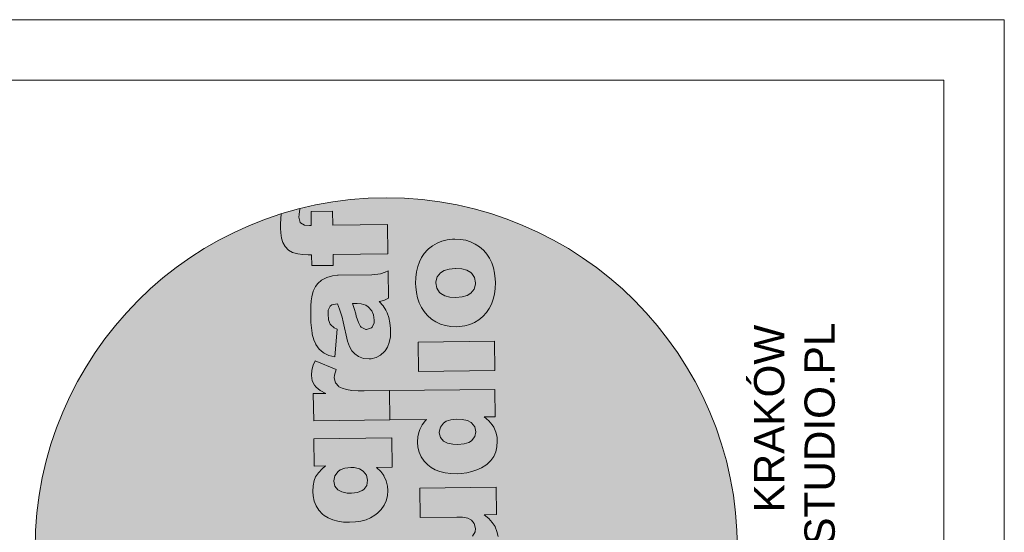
# Model space of a CAD drawing. Header units: millimetres. Extents: x -115268 to 140687, y -37779 to 24471.
# Tile 142 of 256: x 60217 to 60705, y -7037 to -6782. Entities that reach past the tile are written whole.
import ezdxf

# ---------------------------------------------------------------- set-up
doc = ezdxf.new("R2010")
doc.units = ezdxf.units.MM
doc.layers.get('0').update_dxf_attribs({"lineweight": 9})
doc.layers.add('A_CIENKA', color=7, linetype='Continuous', lineweight=9)
doc.styles.add('Arial', font='arial.ttf')

# ---------------------------------------------------------------- blocks, each defined once
blk = doc.blocks.new('METRYKA11')
at = {"true_color": 0x000000}
h = blk.add_hatch(color=18, dxfattribs=at)
h.dxf.hatch_style = 1
h.paths.add_polyline_path([(7511428.56, 5508702.86, 1), (7511776.45, 5508702.86, 1)])
at = {"true_color": 0xffffff}
h = blk.add_hatch(color=7, dxfattribs=at)
h.dxf.hatch_style = 1
h.paths.add_polyline_path([(7511581.88, 5508579.4), (7511581.49, 5508579.4), (7511578.94, 5508579.05), (7511576.25, 5508578.25), (7511576.14, 5508578.21), (7511573.63, 5508576.92), (7511571.76, 5508575.28), (7511570.62, 5508573.72), (7511569.49, 5508571.36), (7511568.79, 5508568.65), (7511568.5, 5508566.69), (7511568.32, 5508564.19), (7511568.21, 5508561.35), (7511568.22, 5508558.2), (7511568.28, 5508555.88), (7511568.52, 5508553.19), (7511568.9, 5508550.67), (7511568.98, 5508550.18), (7511569.72, 5508547.38), (7511570.69, 5508545.22), (7511570.83, 5508544.94), (7511572.47, 5508542.68), (7511574.32, 5508541.02), (7511574.95, 5508540.61), (7511577.24, 5508539.58), (7511580.09, 5508538.81), (7511581.36, 5508552.68), (7511579.81, 5508553.32), (7511577.92, 5508554.95), (7511577.1, 5508557.18), (7511576.78, 5508560.19), (7511576.9, 5508561.98), (7511577.82, 5508564.06), (7511578.73, 5508564.71), (7511581.55, 5508565.23), (7511582.54, 5508562.58), (7511583.31, 5508560.13), (7511583.31, 5508560.1), (7511583.75, 5508558.53), (7511584.27, 5508556.25), (7511584.97, 5508553.28), (7511585.75, 5508549.57), (7511586.49, 5508546.64), (7511587.5, 5508543.98), (7511588.65, 5508541.86), (7511590, 5508540.3), (7511591.94, 5508538.99), (7511594.34, 5508538.14), (7511597.11, 5508537.86), (7511598.09, 5508537.94), (7511600.58, 5508538.5), (7511602.81, 5508539.68), (7511604.78, 5508541.5), (7511605.02, 5508541.78), (7511606.26, 5508543.72), (7511607.15, 5508546.05), (7511607.67, 5508548.72), (7511607.81, 5508551.77), (7511607.76, 5508553), (7511607.48, 5508555.76), (7511606.93, 5508558.35), (7511606.13, 5508560.69), (7511605.48, 5508561.95), (7511604.05, 5508564.14), (7511602.13, 5508566.29), (7511604.51, 5508566.81), (7511606.74, 5508567.92), (7511606.57, 5508581.49), (7511605.04, 5508580.77), (7511602.74, 5508580.01), (7511601.51, 5508579.78), (7511598.57, 5508579.6)])
h.paths.add_polyline_path([(7511593.2, 5508565.23), (7511595.52, 5508564.56), (7511596.73, 5508563.73), (7511598.47, 5508561.62), (7511599.3, 5508559.73), (7511599.68, 5508557.11), (7511599.59, 5508555.84), (7511598.64, 5508553.62), (7511598.26, 5508553.23), (7511595.88, 5508552.36), (7511595.46, 5508552.39), (7511593.17, 5508553.56), (7511592.88, 5508553.9), (7511591.84, 5508555.89), (7511590.79, 5508559.1), (7511590.49, 5508560.22), (7511589.69, 5508562.81), (7511588.85, 5508565.32), (7511591.17, 5508565.35)], flags=16)
h.paths.add_polyline_path([(7511594.33, 5508603.93), (7511592.32, 5508602.95), (7511589.31, 5508602.56), (7511568.52, 5508602.31), (7511568.7, 5508587.76), (7511592.75, 5508588.05), (7511594.36, 5508588.11), (7511597.27, 5508588.49), (7511599.82, 5508589.19), (7511601.98, 5508590.24), (7511603.72, 5508591.62), (7511605.24, 5508593.4), (7511606.33, 5508595.62), (7511607, 5508598.15), (7511607.21, 5508601.03), (7511607, 5508603.73), (7511606.45, 5508606.31), (7511605.51, 5508608.57), (7511604.11, 5508610.67), (7511602.3, 5508612.65), (7511600.07, 5508614.58), (7511606.17, 5508614.66), (7511606.01, 5508628.19), (7511568.21, 5508627.73), (7511568.39, 5508613.25), (7511586.58, 5508613.47), (7511589.32, 5508613.36), (7511591.92, 5508612.83), (7511593.76, 5508611.91), (7511595.21, 5508610.17), (7511595.81, 5508607.66), (7511595.62, 5508606.08)])
h.paths.add_polyline_path([(7511567.8, 5508661.95), (7511567.89, 5508653.99), (7511553.52, 5508653.81), (7511561.13, 5508639.39), (7511568.07, 5508639.47), (7511568.13, 5508634.14), (7511578.76, 5508634.27), (7511578.69, 5508639.6), (7511591.98, 5508639.76), (7511593.66, 5508639.79), (7511596.71, 5508640.03), (7511599.19, 5508640.48), (7511601.11, 5508641.1), (7511601.57, 5508641.32), (7511603.72, 5508642.85), (7511605.28, 5508644.94), (7511605.34, 5508645.05), (7511606.06, 5508647.09), (7511606.48, 5508649.69), (7511606.58, 5508652.92), (7511606.49, 5508654.84), (7511606.24, 5508657.47), (7511605.86, 5508660.17), (7511605.27, 5508662.93), (7511595.29, 5508661.76), (7511595.91, 5508659.59), (7511596.3, 5508656.97), (7511595.09, 5508654.77), (7511594.74, 5508654.63), (7511591.87, 5508654.28), (7511578.51, 5508654.12), (7511578.42, 5508662.08)])
h.paths.add_polyline_path([(7511572.98, 5508705.87), (7511572.52, 5508705.45), (7511570.93, 5508703.68), (7511569.56, 5508701.7), (7511568.46, 5508699.51), (7511567.65, 5508697.08), (7511567.05, 5508694.48), (7511566.7, 5508691.67), (7511566.63, 5508688.65), (7511566.68, 5508687.04), (7511566.96, 5508684.2), (7511567.56, 5508681.58), (7511568.36, 5508679.13), (7511569.44, 5508676.87), (7511570.79, 5508674.82), (7511572.56, 5508672.79), (7511574.49, 5508671.11), (7511576.61, 5508669.73), (7511578.9, 5508668.64), (7511581.36, 5508667.86), (7511583.96, 5508667.44), (7511586.73, 5508667.3), (7511588.35, 5508667.39), (7511590.97, 5508667.77), (7511593.45, 5508668.43), (7511595.76, 5508669.44), (7511597.91, 5508670.8), (7511599.89, 5508672.44), (7511601.69, 5508674.39), (7511603.03, 5508676.33), (7511604.2, 5508678.52), (7511605.05, 5508680.91), (7511605.68, 5508683.48), (7511606.04, 5508686.22), (7511606.14, 5508689.17), (7511606.05, 5508691.09), (7511605.73, 5508693.93), (7511605.17, 5508696.59), (7511604.34, 5508699.03), (7511603.26, 5508701.26), (7511601.94, 5508703.28), (7511600.33, 5508705.12), (7511600.23, 5508705.22), (7511598.28, 5508706.92), (7511596.16, 5508708.33), (7511593.87, 5508709.39), (7511591.44, 5508710.13), (7511588.8, 5508710.59), (7511586, 5508710.7), (7511584.87, 5508710.68), (7511582.14, 5508710.33), (7511579.59, 5508709.71), (7511577.22, 5508708.77), (7511575.02, 5508707.48)])
h.paths.add_polyline_path([(7511577.07, 5508686.43), (7511576.58, 5508688.98), (7511576.58, 5508689.54), (7511577.25, 5508691.97), (7511578.91, 5508694.03), (7511580.71, 5508695.17), (7511583.16, 5508695.9), (7511586.32, 5508696.16), (7511589.51, 5508695.94), (7511592, 5508695.31), (7511593.88, 5508694.24), (7511594.41, 5508693.79), (7511595.84, 5508691.67), (7511596.32, 5508689.12), (7511596.33, 5508688.45), (7511595.62, 5508685.99), (7511593.97, 5508683.97), (7511592.09, 5508682.79), (7511589.61, 5508682.09), (7511586.52, 5508681.81), (7511583.5, 5508682.02), (7511581.01, 5508682.65), (7511579.07, 5508683.79), (7511578.5, 5508684.31)], flags=16)
h.paths.add_polyline_path([(7511566.63, 5508757.31), (7511566.8, 5508743.74), (7511572.37, 5508743.81), (7511570.67, 5508742.38), (7511568.84, 5508740.43), (7511567.49, 5508738.42), (7511566.78, 5508736.59), (7511566.25, 5508734.05), (7511566.11, 5508731.11), (7511566.24, 5508728.94), (7511566.8, 5508726.35), (7511567.74, 5508723.97), (7511569.1, 5508721.89), (7511570.88, 5508719.98), (7511571.76, 5508719.25), (7511573.7, 5508718.02), (7511575.96, 5508717.06), (7511578.49, 5508716.39), (7511581.3, 5508715.97), (7511584.35, 5508715.87), (7511587.19, 5508716.04), (7511589.96, 5508716.46), (7511592.47, 5508717.16), (7511594.74, 5508718.1), (7511596.76, 5508719.35), (7511598.11, 5508720.42), (7511599.99, 5508722.3), (7511601.43, 5508724.38), (7511602.46, 5508726.61), (7511603.06, 5508729.07), (7511603.24, 5508731.66), (7511603.04, 5508733.87), (7511602.41, 5508736.42), (7511601.36, 5508738.87), (7511601.22, 5508739.11), (7511599.76, 5508741.09), (7511597.63, 5508743.1), (7511605.48, 5508743.19), (7511605.3, 5508757.78)])
h.paths.add_polyline_path([(7511577.09, 5508733.77), (7511576.52, 5508736.39), (7511577.06, 5508738.96), (7511578.65, 5508741.04), (7511579.73, 5508741.83), (7511582.03, 5508742.7), (7511584.97, 5508743.05), (7511586.51, 5508743), (7511589.15, 5508742.43), (7511591.13, 5508741.3), (7511592.7, 5508739.29), (7511593.25, 5508736.77), (7511592.79, 5508734.2), (7511591.34, 5508732.15), (7511590.55, 5508731.58), (7511588.28, 5508730.68), (7511585.3, 5508730.32), (7511583.13, 5508730.4), (7511580.49, 5508730.93), (7511578.58, 5508731.93)], flags=16)
h.paths.add_polyline_path([(7511591.49, 5508781.03), (7511588.61, 5508781.07), (7511585.49, 5508781.28), (7511582.85, 5508781.7), (7511580.71, 5508782.34), (7511579.05, 5508783.13), (7511579.01, 5508783.19), (7511577.27, 5508785.03), (7511576.64, 5508787.51), (7511576.8, 5508788.78), (7511577.68, 5508791.59), (7511567.29, 5508795.96), (7511566.36, 5508793.88), (7511565.62, 5508791.31), (7511565.41, 5508788.92), (7511565.41, 5508788.74), (7511565.83, 5508786.05), (7511566.94, 5508783.82), (7511567.8, 5508782.85), (7511569.81, 5508781.29), (7511572.57, 5508779.82), (7511566.36, 5508779.74), (7511566.53, 5508766.18), (7511604.32, 5508766.64), (7511604.14, 5508781.19)])
h.paths.add_polyline_path([(7511578.72, 5508838.45), (7511578.34, 5508838.45), (7511575.78, 5508838.14), (7511573.09, 5508837.33), (7511572.99, 5508837.3), (7511570.48, 5508836), (7511568.61, 5508834.37), (7511567.47, 5508832.78), (7511566.34, 5508830.45), (7511565.64, 5508827.74), (7511565.34, 5508825.77), (7511565.16, 5508823.25), (7511565.06, 5508820.44), (7511565.06, 5508817.28), (7511565.12, 5508814.97), (7511565.37, 5508812.27), (7511565.75, 5508809.75), (7511565.83, 5508809.23), (7511566.56, 5508806.43), (7511567.53, 5508804.27), (7511567.68, 5508804.03), (7511569.32, 5508801.77), (7511571.16, 5508800.07), (7511571.8, 5508799.69), (7511574.09, 5508798.63), (7511576.94, 5508797.9), (7511578.21, 5508811.73), (7511576.66, 5508812.41), (7511574.77, 5508814), (7511573.95, 5508816.27), (7511573.63, 5508819.25), (7511573.75, 5508821.07), (7511574.67, 5508823.15), (7511575.57, 5508823.79), (7511578.4, 5508824.29), (7511579.38, 5508821.66), (7511580.15, 5508819.18), (7511580.15, 5508819.15), (7511580.59, 5508817.61), (7511581.11, 5508815.34), (7511581.81, 5508812.33), (7511582.59, 5508808.66), (7511583.33, 5508805.72), (7511584.34, 5508803.07), (7511585.49, 5508800.95), (7511586.84, 5508799.38), (7511588.79, 5508798.08), (7511591.18, 5508797.19), (7511593.96, 5508796.95), (7511594.94, 5508796.99), (7511597.42, 5508797.59), (7511599.65, 5508798.77), (7511601.63, 5508800.58), (7511601.87, 5508800.87), (7511603.11, 5508802.81), (7511603.99, 5508805.1), (7511604.52, 5508807.81), (7511604.66, 5508810.86), (7511604.61, 5508812.08), (7511604.33, 5508814.85), (7511603.77, 5508817.4), (7511602.97, 5508819.74), (7511602.32, 5508821.03), (7511600.9, 5508823.19), (7511598.98, 5508825.37), (7511601.35, 5508825.89), (7511603.58, 5508826.97), (7511603.42, 5508840.58), (7511601.88, 5508839.86), (7511599.58, 5508839.09), (7511598.36, 5508838.87), (7511595.41, 5508838.66)])
h.paths.add_polyline_path([(7511585.7, 5508824.37), (7511588.01, 5508824.4), (7511590.05, 5508824.28), (7511592.37, 5508823.61), (7511593.57, 5508822.82), (7511595.32, 5508820.7), (7511596.15, 5508818.82), (7511596.53, 5508816.19), (7511596.44, 5508814.89), (7511595.48, 5508812.71), (7511595.1, 5508812.32), (7511592.73, 5508811.45), (7511592.31, 5508811.48), (7511590.01, 5508812.64), (7511589.73, 5508812.95), (7511588.69, 5508814.98), (7511587.63, 5508818.19), (7511587.34, 5508819.31), (7511586.54, 5508821.89)], flags=16)
h.paths.add_polyline_path([(7511565.26, 5508870.02), (7511565.35, 5508863.12), (7511564.43, 5508863.1), (7511562.01, 5508863.25), (7511559.81, 5508864.48), (7511559.23, 5508867.21), (7511559.28, 5508868.51), (7511559.6, 5508871.43, 0.013685), (7511550.44, 5508868.83), (7511550.23, 5508866.33), (7511550.12, 5508863.91), (7511550.07, 5508861.84), (7511550.21, 5508859.42), (7511550.59, 5508856.73), (7511551.25, 5508854.63), (7511552.39, 5508852.65), (7511554.13, 5508850.85), (7511556.01, 5508849.75), (7511558.71, 5508849.01), (7511561.24, 5508848.69), (7511563.8, 5508848.58), (7511565.52, 5508848.6), (7511565.59, 5508843.17), (7511576.21, 5508843.3), (7511576.14, 5508848.73), (7511603.32, 5508849.06), (7511603.14, 5508863.58), (7511575.97, 5508863.24), (7511575.88, 5508870.15)])
h.paths.add_polyline_path([(7511621.34, 5508849.25), (7511619.99, 5508847.27), (7511618.9, 5508845.08), (7511618.05, 5508842.68), (7511617.45, 5508840.08), (7511617.13, 5508837.27), (7511617.03, 5508834.26), (7511617.09, 5508832.64), (7511617.4, 5508829.81), (7511617.96, 5508827.15), (7511618.8, 5508824.7), (7511619.87, 5508822.47), (7511621.23, 5508820.42), (7511622.98, 5508818.37), (7511624.92, 5508816.71), (7511627.04, 5508815.3), (7511629.34, 5508814.21), (7511631.77, 5508813.47), (7511634.4, 5508813.01), (7511637.17, 5508812.9), (7511638.78, 5508812.96), (7511641.41, 5508813.34), (7511643.89, 5508814.04), (7511646.19, 5508815.04), (7511648.35, 5508816.37), (7511650.29, 5508818.01), (7511652.09, 5508819.99), (7511653.47, 5508821.94), (7511654.6, 5508824.12), (7511655.49, 5508826.48), (7511656.12, 5508829.05), (7511656.47, 5508831.83), (7511656.54, 5508834.77), (7511656.48, 5508836.66), (7511656.17, 5508839.5), (7511655.58, 5508842.16), (7511654.74, 5508844.6), (7511653.69, 5508846.83), (7511652.34, 5508848.89), (7511650.77, 5508850.69), (7511650.67, 5508850.79), (7511648.72, 5508852.52), (7511646.6, 5508853.9), (7511644.3, 5508854.96), (7511641.84, 5508855.74), (7511639.21, 5508856.16), (7511636.43, 5508856.3), (7511635.31, 5508856.25), (7511632.58, 5508855.94), (7511630.03, 5508855.31), (7511627.66, 5508854.34), (7511625.46, 5508853.05), (7511623.41, 5508851.48), (7511622.93, 5508851.02)])
h.paths.add_polyline_path([(7511626.98, 5508834.59), (7511627.01, 5508835.11), (7511627.68, 5508837.58), (7511629.34, 5508839.63), (7511631.12, 5508840.74), (7511633.6, 5508841.47), (7511636.73, 5508841.76), (7511639.94, 5508841.55), (7511642.44, 5508840.91), (7511644.31, 5508839.85), (7511644.84, 5508839.36), (7511646.27, 5508837.28), (7511646.76, 5508834.72), (7511646.73, 5508834.02), (7511646.06, 5508831.59), (7511644.4, 5508829.57), (7511644.4, 5508829.54), (7511642.49, 5508828.39), (7511640.01, 5508827.66), (7511636.96, 5508827.42), (7511633.94, 5508827.59), (7511631.44, 5508828.26), (7511629.5, 5508829.39), (7511628.9, 5508829.91), (7511627.51, 5508832.03)], flags=16)
h.paths.add_polyline_path([(7511618.26, 5508805.2), (7511618.44, 5508790.72), (7511656.23, 5508791.18), (7511656.05, 5508805.66)])
h.paths.add_polyline_path([(7511604.14, 5508781.19), (7511604.32, 5508766.64), (7511622.48, 5508766.86), (7511621.93, 5508766.29), (7511620.27, 5508764.2), (7511619.07, 5508761.87), (7511618.76, 5508760.99), (7511618.16, 5508758.46), (7511617.99, 5508755.69), (7511618.19, 5508753.17), (7511618.82, 5508750.65), (7511619.83, 5508748.35), (7511621.26, 5508746.23), (7511623.11, 5508744.32), (7511624.7, 5508743.11), (7511626.78, 5508741.94), (7511629.07, 5508741.06), (7511631.64, 5508740.43), (7511634.48, 5508740.08), (7511637.57, 5508739.97), (7511639.57, 5508740.07), (7511642.33, 5508740.42), (7511644.92, 5508741.01), (7511647.36, 5508741.85), (7511649.67, 5508742.92), (7511651.79, 5508744.25), (7511652.45, 5508744.75), (7511654.29, 5508746.52), (7511655.73, 5508748.54), (7511656.76, 5508750.8), (7511657.32, 5508753.33), (7511657.5, 5508756.1), (7511657.37, 5508758.06), (7511656.81, 5508760.65), (7511655.8, 5508763.06), (7511655.02, 5508764.24), (7511653.28, 5508766.15), (7511650.94, 5508768.19), (7511656.51, 5508768.25), (7511656.35, 5508781.82)])
h.paths.add_polyline_path([(7511634.51, 5508766.76), (7511637.52, 5508767.08), (7511640.15, 5508766.93), (7511642.72, 5508766.37), (7511644.65, 5508765.29), (7511646.3, 5508763.22), (7511646.85, 5508760.7), (7511646.36, 5508758.38), (7511644.73, 5508756.33), (7511643.45, 5508755.51), (7511641.07, 5508754.74), (7511637.99, 5508754.46), (7511635.39, 5508754.57), (7511632.79, 5508755.13), (7511630.92, 5508756.09), (7511629.39, 5508757.86), (7511628.74, 5508760.41), (7511629.33, 5508763.01), (7511630.88, 5508765.1), (7511632.13, 5508765.96)], flags=16)
h.paths.add_polyline_path([(7511619.14, 5508732.77), (7511619.32, 5508718.29), (7511637.48, 5508718.51), (7511640.25, 5508718.41), (7511642.85, 5508717.91), (7511644.69, 5508716.99), (7511646.11, 5508715.25), (7511646.7, 5508712.73), (7511646.55, 5508711.12), (7511645.28, 5508709), (7511645.24, 5508709), (7511643.25, 5508707.99), (7511640.24, 5508707.64), (7511619.45, 5508707.39), (7511619.63, 5508692.84), (7511643.68, 5508693.13), (7511645.26, 5508693.19), (7511648.2, 5508693.57), (7511650.71, 5508694.27), (7511652.88, 5508695.31), (7511654.65, 5508696.67), (7511656.13, 5508698.47), (7511657.26, 5508700.69), (7511657.93, 5508703.23), (7511658.11, 5508706.07), (7511657.94, 5508708.8), (7511657.34, 5508711.39), (7511656.44, 5508713.62), (7511656.37, 5508713.76), (7511655.01, 5508715.75), (7511653.23, 5508717.69), (7511650.97, 5508719.66), (7511657.1, 5508719.73), (7511656.94, 5508733.23)])
h.paths.add_polyline_path([(7511630.4, 5508678.24), (7511630.3, 5508686.2), (7511619.71, 5508686.07), (7511619.81, 5508678.11), (7511605.4, 5508677.94), (7511613.04, 5508663.51), (7511619.99, 5508663.6), (7511620.05, 5508658.27), (7511630.64, 5508658.4), (7511630.57, 5508663.73), (7511643.9, 5508663.89), (7511645.54, 5508663.91), (7511648.63, 5508664.16), (7511651.11, 5508664.61), (7511653.03, 5508665.23), (7511653.48, 5508665.44), (7511655.64, 5508666.98), (7511657.19, 5508669.06), (7511657.94, 5508671.18), (7511658.36, 5508673.81), (7511658.46, 5508677.04), (7511658.4, 5508678.97), (7511658.16, 5508681.6), (7511657.74, 5508684.26), (7511657.18, 5508687.05), (7511647.17, 5508685.88), (7511647.83, 5508683.71), (7511648.21, 5508681.14), (7511646.97, 5508678.9), (7511646.63, 5508678.76), (7511643.79, 5508678.41)])
h.paths.add_polyline_path([(7511639.73, 5508652.13), (7511638.55, 5508651.13), (7511636.89, 5508649.15), (7511635.62, 5508646.68), (7511635.55, 5508646.47), (7511634.91, 5508644.5), (7511634.34, 5508642.07), (7511633.89, 5508639.19), (7511633.47, 5508635.89), (7511633.31, 5508634.48), (7511632.82, 5508631.5), (7511632.25, 5508629.58), (7511630.2, 5508628.24), (7511628.05, 5508629.33), (7511627.62, 5508630.1), (7511627.13, 5508632.9), (7511627.28, 5508634.69), (7511628.23, 5508637.05), (7511628.58, 5508637.51), (7511630.88, 5508638.84), (7511629.38, 5508652.56), (7511627.77, 5508651.88), (7511625.4, 5508650.52), (7511623.53, 5508648.95), (7511622.87, 5508648.24), (7511621.43, 5508646.05), (7511620.41, 5508643.51), (7511620.04, 5508642.07), (7511619.68, 5508639.72), (7511619.5, 5508636.87), (7511619.48, 5508633.51), (7511619.58, 5508630.77), (7511619.86, 5508627.94), (7511620.31, 5508625.45), (7511620.93, 5508623.32), (7511621.8, 5508621.37), (7511623.26, 5508619.18), (7511625.04, 5508617.41), (7511626.42, 5508616.48), (7511628.81, 5508615.6), (7511631.51, 5508615.32), (7511632.77, 5508615.4), (7511635.29, 5508616.06), (7511637.55, 5508617.39), (7511638.35, 5508618.1), (7511640.12, 5508620.08), (7511641.32, 5508622.41), (7511641.85, 5508624.17), (7511642.42, 5508626.49), (7511642.98, 5508629.41), (7511643.61, 5508632.89), (7511643.87, 5508634.44), (7511644.46, 5508637.46), (7511645, 5508639.11), (7511645.31, 5508639.64), (7511647.47, 5508640.83), (7511649.73, 5508639.59), (7511650.63, 5508637.88), (7511651.05, 5508635.08), (7511650.9, 5508633.08), (7511649.98, 5508630.79), (7511648.84, 5508629.59), (7511646.36, 5508628.26), (7511647.87, 5508613.9), (7511650.35, 5508614.7), (7511652.65, 5508615.96), (7511654.59, 5508617.6), (7511656.22, 5508619.65), (7511656.9, 5508620.88), (7511657.68, 5508622.89), (7511658.29, 5508625.21), (7511658.71, 5508627.92), (7511658.95, 5508631.01), (7511658.98, 5508634.41), (7511658.96, 5508635.81), (7511658.75, 5508638.82), (7511658.37, 5508641.52), (7511657.78, 5508643.93), (7511657.05, 5508645.99), (7511656.98, 5508646.13), (7511655.58, 5508648.64), (7511653.95, 5508650.65), (7511652, 5508652.17), (7511650.66, 5508652.89), (7511648.16, 5508653.77), (7511645.63, 5508654.06), (7511644.61, 5508653.98), (7511642.06, 5508653.38)])
blk.add_line((7511878.67, 5508935.17), (7511878.67, 5506025.17))
at = {"color": 7, "lineweight": 0}
for p, q in [((7511559.28, 5508868.51), (7511559.6, 5508871.43)), ((7511550.23, 5508866.33), (7511550.12, 5508863.91)), ((7511550.44, 5508868.83), (7511550.23, 5508866.33)), ((7511559.23, 5508867.21), (7511559.28, 5508868.51)), ((7511559.79, 5508864.59), (7511559.23, 5508867.21)), ((7511575.88, 5508870.15), (7511565.26, 5508870.02)), ((7511565.26, 5508870.02), (7511565.35, 5508863.12)), ((7511575.97, 5508863.24), (7511575.88, 5508870.15)), ((7511550.12, 5508863.91), (7511550.07, 5508861.84)), ((7511550.07, 5508861.84), (7511550.21, 5508859.42)), ((7511559.93, 5508864.42), (7511559.79, 5508864.59)), ((7511562.01, 5508863.25), (7511559.93, 5508864.42)), ((7511564.43, 5508863.1), (7511562.01, 5508863.25)), ((7511565.35, 5508863.12), (7511564.43, 5508863.1)), ((7511603.14, 5508863.58), (7511575.97, 5508863.24)), ((7511603.32, 5508849.06), (7511603.14, 5508863.58)), ((7511550.21, 5508859.42), (7511550.59, 5508856.73)), ((7511550.59, 5508856.73), (7511551.25, 5508854.63)), ((7511632.58, 5508855.94), (7511630.03, 5508855.31)), ((7511635.31, 5508856.25), (7511632.58, 5508855.94)), ((7511636.43, 5508856.3), (7511635.31, 5508856.25)), ((7511639.21, 5508856.16), (7511636.43, 5508856.3)), ((7511641.84, 5508855.74), (7511639.21, 5508856.16)), ((7511551.25, 5508854.63), (7511552.39, 5508852.65)), ((7511552.39, 5508852.65), (7511554.13, 5508850.85)), ((7511622.93, 5508851.02), (7511621.34, 5508849.25)), ((7511623.41, 5508851.48), (7511622.93, 5508851.02)), ((7511625.46, 5508853.05), (7511623.41, 5508851.48)), ((7511627.66, 5508854.34), (7511625.46, 5508853.05)), ((7511630.03, 5508855.31), (7511627.66, 5508854.34)), ((7511644.3, 5508854.96), (7511641.84, 5508855.74)), ((7511646.6, 5508853.9), (7511644.3, 5508854.96)), ((7511648.72, 5508852.52), (7511646.6, 5508853.9)), ((7511650.67, 5508850.79), (7511648.72, 5508852.52)), ((7511554.13, 5508850.85), (7511556.01, 5508849.75)), ((7511556.01, 5508849.75), (7511558.71, 5508849.01)), ((7511558.71, 5508849.01), (7511561.24, 5508848.69)), ((7511561.24, 5508848.69), (7511563.8, 5508848.58)), ((7511563.8, 5508848.58), (7511565.52, 5508848.6)), ((7511565.52, 5508848.6), (7511565.59, 5508843.17)), ((7511576.14, 5508848.73), (7511603.32, 5508849.06)), ((7511576.21, 5508843.3), (7511576.14, 5508848.73)), ((7511619.99, 5508847.27), (7511618.9, 5508845.08)), ((7511621.34, 5508849.25), (7511619.99, 5508847.27)), ((7511650.77, 5508850.69), (7511650.67, 5508850.79)), ((7511652.34, 5508848.89), (7511650.77, 5508850.69)), ((7511653.69, 5508846.83), (7511652.34, 5508848.89)), ((7511654.74, 5508844.6), (7511653.69, 5508846.83)), ((7511565.59, 5508843.17), (7511576.21, 5508843.3)), ((7511618.05, 5508842.68), (7511617.45, 5508840.08)), ((7511618.9, 5508845.08), (7511618.05, 5508842.68)), ((7511631.12, 5508840.74), (7511633.6, 5508841.47)), ((7511633.6, 5508841.47), (7511636.65, 5508841.75)), ((7511636.65, 5508841.75), (7511636.82, 5508841.76)), ((7511636.82, 5508841.76), (7511639.94, 5508841.55)), ((7511639.94, 5508841.55), (7511642.44, 5508840.91)), ((7511655.58, 5508842.16), (7511654.74, 5508844.6)), ((7511656.17, 5508839.5), (7511655.58, 5508842.16)), ((7511572.99, 5508837.3), (7511570.48, 5508836)), ((7511573.09, 5508837.33), (7511572.99, 5508837.3)), ((7511575.78, 5508838.14), (7511573.09, 5508837.33)), ((7511578.34, 5508838.45), (7511575.78, 5508838.14)), ((7511578.72, 5508838.45), (7511578.34, 5508838.45)), ((7511595.41, 5508838.66), (7511578.72, 5508838.45)), ((7511598.36, 5508838.87), (7511595.41, 5508838.66)), ((7511599.58, 5508839.09), (7511598.36, 5508838.87)), ((7511601.88, 5508839.86), (7511599.58, 5508839.09)), ((7511603.42, 5508840.58), (7511601.88, 5508839.86)), ((7511603.58, 5508826.97), (7511603.42, 5508840.58)), ((7511617.13, 5508837.27), (7511617.03, 5508834.26)), ((7511617.45, 5508840.08), (7511617.13, 5508837.27)), ((7511627.01, 5508835.11), (7511627.68, 5508837.58)), ((7511627.68, 5508837.58), (7511629.34, 5508839.63)), ((7511629.34, 5508839.63), (7511631.12, 5508840.74)), ((7511642.44, 5508840.91), (7511644.31, 5508839.85)), ((7511644.31, 5508839.85), (7511644.84, 5508839.36)), ((7511644.84, 5508839.36), (7511646.27, 5508837.28)), ((7511646.27, 5508837.28), (7511646.76, 5508834.72)), ((7511656.48, 5508836.66), (7511656.17, 5508839.5)), ((7511656.54, 5508834.77), (7511656.48, 5508836.66)), ((7511567.47, 5508832.78), (7511566.34, 5508830.45)), ((7511568.61, 5508834.37), (7511567.47, 5508832.78)), ((7511570.48, 5508836), (7511568.61, 5508834.37)), ((7511617.03, 5508834.26), (7511617.09, 5508832.64)), ((7511617.09, 5508832.64), (7511617.4, 5508829.81)), ((7511626.98, 5508834.59), (7511627.01, 5508835.11)), ((7511627.51, 5508832.03), (7511626.98, 5508834.59)), ((7511628.9, 5508829.91), (7511627.51, 5508832.03)), ((7511646.06, 5508831.59), (7511644.4, 5508829.57)), ((7511646.73, 5508834.02), (7511646.06, 5508831.59)), ((7511646.76, 5508834.72), (7511646.73, 5508834.02)), ((7511656.12, 5508829.05), (7511656.47, 5508831.83)), ((7511656.47, 5508831.83), (7511656.54, 5508834.77)), ((7511565.64, 5508827.74), (7511565.34, 5508825.77)), ((7511566.34, 5508830.45), (7511565.64, 5508827.74)), ((7511601.35, 5508825.89), (7511603.58, 5508826.97)), ((7511617.4, 5508829.81), (7511617.96, 5508827.15)), ((7511617.96, 5508827.15), (7511618.8, 5508824.7)), ((7511629.5, 5508829.39), (7511628.9, 5508829.91)), ((7511631.44, 5508828.26), (7511629.5, 5508829.39)), ((7511633.94, 5508827.59), (7511631.44, 5508828.26)), ((7511636.96, 5508827.42), (7511633.94, 5508827.59)), ((7511640.01, 5508827.66), (7511636.96, 5508827.42)), ((7511642.49, 5508828.39), (7511640.01, 5508827.66)), ((7511644.4, 5508829.54), (7511642.49, 5508828.39)), ((7511644.4, 5508829.57), (7511644.4, 5508829.54)), ((7511655.49, 5508826.48), (7511656.12, 5508829.05)), ((7511565.16, 5508823.25), (7511565.06, 5508820.44)), ((7511565.34, 5508825.77), (7511565.16, 5508823.25)), ((7511573.75, 5508821.07), (7511574.67, 5508823.15)), ((7511574.67, 5508823.15), (7511575.57, 5508823.79)), ((7511575.57, 5508823.79), (7511578.37, 5508824.28)), ((7511578.37, 5508824.28), (7511578.41, 5508824.28)), ((7511578.41, 5508824.28), (7511579.38, 5508821.66)), ((7511585.7, 5508824.37), (7511588.01, 5508824.4)), ((7511586.54, 5508821.89), (7511585.7, 5508824.37)), ((7511587.34, 5508819.31), (7511586.54, 5508821.89)), ((7511588.01, 5508824.4), (7511590.05, 5508824.28)), ((7511590.05, 5508824.28), (7511592.37, 5508823.61)), ((7511592.37, 5508823.61), (7511593.57, 5508822.82)), ((7511593.57, 5508822.82), (7511595.32, 5508820.7)), ((7511598.98, 5508825.37), (7511601.35, 5508825.89)), ((7511600.9, 5508823.19), (7511598.98, 5508825.37)), ((7511602.32, 5508821.03), (7511600.9, 5508823.19)), ((7511618.8, 5508824.7), (7511619.87, 5508822.47)), ((7511619.87, 5508822.47), (7511621.23, 5508820.42)), ((7511652.09, 5508819.99), (7511653.47, 5508821.94)), ((7511653.47, 5508821.94), (7511654.6, 5508824.12)), ((7511654.6, 5508824.12), (7511655.49, 5508826.48)), ((7511565.06, 5508820.44), (7511565.06, 5508817.28)), ((7511565.06, 5508817.28), (7511565.12, 5508814.97)), ((7511573.63, 5508819.25), (7511573.75, 5508821.07)), ((7511573.95, 5508816.27), (7511573.63, 5508819.25)), ((7511579.38, 5508821.66), (7511580.15, 5508819.18)), ((7511580.15, 5508819.18), (7511580.15, 5508819.15)), ((7511580.15, 5508819.15), (7511580.59, 5508817.61)), ((7511580.59, 5508817.61), (7511581.11, 5508815.34)), ((7511587.63, 5508818.19), (7511587.34, 5508819.31)), ((7511588.69, 5508814.98), (7511587.63, 5508818.19)), ((7511595.32, 5508820.7), (7511596.15, 5508818.82)), ((7511596.15, 5508818.82), (7511596.53, 5508816.19)), ((7511602.97, 5508819.74), (7511602.32, 5508821.03)), ((7511603.77, 5508817.4), (7511602.97, 5508819.74)), ((7511604.33, 5508814.85), (7511603.77, 5508817.4)), ((7511621.23, 5508820.42), (7511622.83, 5508818.55)), ((7511622.83, 5508818.55), (7511622.94, 5508818.41)), ((7511622.94, 5508818.41), (7511624.92, 5508816.71)), ((7511648.35, 5508816.37), (7511650.29, 5508818.01)), ((7511650.29, 5508818.01), (7511652.09, 5508819.99)), ((7511565.12, 5508814.97), (7511565.37, 5508812.27)), ((7511565.37, 5508812.27), (7511565.75, 5508809.75)), ((7511574.74, 5508814.07), (7511573.95, 5508816.27)), ((7511574.85, 5508813.93), (7511574.74, 5508814.07)), ((7511576.66, 5508812.41), (7511574.85, 5508813.93)), ((7511578.21, 5508811.73), (7511576.66, 5508812.41)), ((7511581.11, 5508815.34), (7511581.81, 5508812.33)), ((7511581.81, 5508812.33), (7511582.59, 5508808.66)), ((7511589.73, 5508812.95), (7511588.69, 5508814.98)), ((7511590.01, 5508812.64), (7511589.73, 5508812.95)), ((7511592.31, 5508811.48), (7511590.01, 5508812.64)), ((7511595.1, 5508812.32), (7511592.73, 5508811.45)), ((7511595.48, 5508812.71), (7511595.1, 5508812.32)), ((7511596.44, 5508814.89), (7511595.48, 5508812.71)), ((7511596.53, 5508816.19), (7511596.44, 5508814.89)), ((7511604.61, 5508812.08), (7511604.33, 5508814.85)), ((7511604.66, 5508810.86), (7511604.61, 5508812.08)), ((7511624.92, 5508816.71), (7511627.04, 5508815.3)), ((7511627.04, 5508815.3), (7511629.34, 5508814.21)), ((7511629.34, 5508814.21), (7511631.77, 5508813.47)), ((7511631.77, 5508813.47), (7511634.4, 5508813.01)), ((7511634.4, 5508813.01), (7511637.17, 5508812.9)), ((7511637.17, 5508812.9), (7511638.78, 5508812.96)), ((7511638.78, 5508812.96), (7511641.41, 5508813.34)), ((7511641.41, 5508813.34), (7511643.89, 5508814.04)), ((7511643.89, 5508814.04), (7511646.19, 5508815.04)), ((7511646.19, 5508815.04), (7511648.35, 5508816.37)), ((7511565.75, 5508809.75), (7511565.83, 5508809.23)), ((7511565.83, 5508809.23), (7511566.56, 5508806.43)), ((7511576.94, 5508797.9), (7511578.21, 5508811.73)), ((7511582.59, 5508808.66), (7511583.33, 5508805.72)), ((7511592.73, 5508811.45), (7511592.31, 5508811.48)), ((7511603.99, 5508805.1), (7511604.52, 5508807.81)), ((7511604.52, 5508807.81), (7511604.66, 5508810.86)), ((7511566.56, 5508806.43), (7511567.53, 5508804.27)), ((7511567.53, 5508804.27), (7511567.68, 5508804.03)), ((7511567.68, 5508804.03), (7511569.32, 5508801.77)), ((7511583.33, 5508805.72), (7511584.34, 5508803.07)), ((7511584.34, 5508803.07), (7511585.49, 5508800.95)), ((7511601.87, 5508800.87), (7511603.11, 5508802.81)), ((7511603.11, 5508802.81), (7511603.99, 5508805.1)), ((7511656.05, 5508805.66), (7511618.26, 5508805.2)), ((7511618.26, 5508805.2), (7511618.44, 5508790.72)), ((7511656.23, 5508791.18), (7511656.05, 5508805.66)), ((7511569.32, 5508801.77), (7511571.16, 5508800.07)), ((7511571.16, 5508800.07), (7511571.8, 5508799.69)), ((7511571.8, 5508799.69), (7511574.09, 5508798.63)), ((7511574.09, 5508798.63), (7511576.94, 5508797.9)), ((7511585.49, 5508800.95), (7511586.84, 5508799.38)), ((7511586.84, 5508799.38), (7511588.79, 5508798.08)), ((7511588.79, 5508798.08), (7511591.18, 5508797.19)), ((7511594.94, 5508796.99), (7511597.42, 5508797.59)), ((7511597.42, 5508797.59), (7511599.65, 5508798.77)), ((7511599.65, 5508798.77), (7511601.63, 5508800.58)), ((7511601.63, 5508800.58), (7511601.87, 5508800.87)), ((7511566.36, 5508793.88), (7511565.62, 5508791.31)), ((7511567.29, 5508795.96), (7511566.36, 5508793.88)), ((7511577.68, 5508791.59), (7511567.29, 5508795.96)), ((7511591.18, 5508797.19), (7511593.96, 5508796.95)), ((7511593.96, 5508796.95), (7511594.94, 5508796.99)), ((7511565.62, 5508791.31), (7511565.41, 5508788.92)), ((7511565.41, 5508788.92), (7511565.41, 5508788.74)), ((7511565.41, 5508788.74), (7511565.83, 5508786.05)), ((7511576.64, 5508787.51), (7511576.8, 5508788.78)), ((7511576.8, 5508788.78), (7511577.68, 5508791.59)), ((7511618.44, 5508790.72), (7511656.23, 5508791.18)), ((7511565.83, 5508786.05), (7511566.94, 5508783.82)), ((7511566.94, 5508783.82), (7511567.8, 5508782.85)), ((7511567.8, 5508782.85), (7511569.81, 5508781.29)), ((7511577.27, 5508785.03), (7511576.64, 5508787.51)), ((7511579.01, 5508783.19), (7511577.27, 5508785.03)), ((7511579.05, 5508783.13), (7511579.01, 5508783.19)), ((7511580.71, 5508782.34), (7511579.05, 5508783.13)), ((7511572.57, 5508779.82), (7511566.36, 5508779.74)), ((7511566.36, 5508779.74), (7511566.53, 5508766.18)), ((7511569.81, 5508781.29), (7511572.57, 5508779.82)), ((7511582.85, 5508781.7), (7511580.71, 5508782.34)), ((7511585.49, 5508781.28), (7511582.85, 5508781.7)), ((7511588.61, 5508781.07), (7511585.49, 5508781.28)), ((7511591.49, 5508781.03), (7511588.61, 5508781.07)), ((7511604.14, 5508781.19), (7511591.49, 5508781.03)), ((7511656.35, 5508781.82), (7511604.14, 5508781.19)), ((7511604.32, 5508766.64), (7511604.14, 5508781.19)), ((7511604.14, 5508781.19), (7511604.32, 5508766.64)), ((7511656.51, 5508768.25), (7511656.35, 5508781.82)), ((7511650.94, 5508768.19), (7511656.51, 5508768.25)), ((7511653.28, 5508766.15), (7511650.94, 5508768.19)), ((7511566.53, 5508766.18), (7511604.32, 5508766.64)), ((7511604.32, 5508766.64), (7511622.48, 5508766.86)), ((7511620.27, 5508764.2), (7511619.07, 5508761.87)), ((7511621.93, 5508766.29), (7511620.27, 5508764.2)), ((7511622.48, 5508766.86), (7511621.93, 5508766.29)), ((7511629.33, 5508763.01), (7511630.88, 5508765.1)), ((7511630.88, 5508765.1), (7511632.13, 5508765.96)), ((7511632.13, 5508765.96), (7511634.51, 5508766.76)), ((7511634.51, 5508766.76), (7511637.52, 5508767.08)), ((7511637.52, 5508767.08), (7511640.15, 5508766.93)), ((7511640.15, 5508766.93), (7511642.72, 5508766.37)), ((7511642.72, 5508766.37), (7511644.62, 5508765.3)), ((7511644.62, 5508765.3), (7511644.7, 5508765.24)), ((7511644.7, 5508765.24), (7511646.3, 5508763.22)), ((7511646.3, 5508763.22), (7511646.85, 5508760.7)), ((7511655.02, 5508764.24), (7511653.28, 5508766.15)), ((7511655.8, 5508763.06), (7511655.02, 5508764.24)), ((7511618.16, 5508758.46), (7511617.99, 5508755.69)), ((7511618.76, 5508760.99), (7511618.16, 5508758.46)), ((7511619.07, 5508761.87), (7511618.76, 5508760.99)), ((7511628.76, 5508760.52), (7511629.33, 5508763.01)), ((7511628.77, 5508760.31), (7511628.76, 5508760.52)), ((7511629.39, 5508757.86), (7511628.77, 5508760.31)), ((7511646.36, 5508758.38), (7511644.73, 5508756.33)), ((7511646.85, 5508760.7), (7511646.36, 5508758.38)), ((7511656.81, 5508760.65), (7511655.8, 5508763.06)), ((7511657.37, 5508758.06), (7511656.81, 5508760.65)), ((7511605.3, 5508757.78), (7511566.63, 5508757.31)), ((7511566.63, 5508757.31), (7511566.8, 5508743.74)), ((7511605.48, 5508743.19), (7511605.3, 5508757.78)), ((7511617.99, 5508755.69), (7511618.19, 5508753.17)), ((7511630.92, 5508756.09), (7511629.39, 5508757.86)), ((7511632.79, 5508755.13), (7511630.92, 5508756.09)), ((7511635.39, 5508754.57), (7511632.79, 5508755.13)), ((7511637.99, 5508754.46), (7511635.39, 5508754.57)), ((7511641.07, 5508754.74), (7511637.99, 5508754.46)), ((7511643.45, 5508755.51), (7511641.07, 5508754.74)), ((7511644.73, 5508756.33), (7511643.45, 5508755.51)), ((7511657.32, 5508753.33), (7511657.5, 5508756.1)), ((7511657.5, 5508756.1), (7511657.37, 5508758.06)), ((7511618.19, 5508753.17), (7511618.82, 5508750.65)), ((7511618.82, 5508750.65), (7511619.83, 5508748.35)), ((7511654.29, 5508746.52), (7511655.73, 5508748.54)), ((7511655.73, 5508748.54), (7511656.76, 5508750.8)), ((7511656.76, 5508750.8), (7511657.32, 5508753.33)), ((7511566.8, 5508743.74), (7511572.37, 5508743.81)), ((7511572.37, 5508743.81), (7511570.67, 5508742.38)), ((7511619.83, 5508748.35), (7511621.26, 5508746.23)), ((7511621.26, 5508746.23), (7511623.11, 5508744.32)), ((7511623.11, 5508744.32), (7511624.7, 5508743.11)), ((7511649.67, 5508742.92), (7511651.79, 5508744.25)), ((7511651.79, 5508744.25), (7511652.45, 5508744.75)), ((7511652.45, 5508744.75), (7511654.29, 5508746.52)), ((7511568.84, 5508740.43), (7511567.49, 5508738.42)), ((7511570.67, 5508742.38), (7511568.84, 5508740.43)), ((7511576.53, 5508736.46), (7511577.06, 5508738.96)), ((7511577.06, 5508738.96), (7511578.65, 5508741.04)), ((7511578.65, 5508741.04), (7511579.73, 5508741.83)), ((7511579.73, 5508741.83), (7511582.03, 5508742.7)), ((7511582.03, 5508742.7), (7511584.97, 5508743.05)), ((7511584.97, 5508743.05), (7511586.51, 5508743)), ((7511586.51, 5508743), (7511589.15, 5508742.43)), ((7511589.15, 5508742.43), (7511591.13, 5508741.3)), ((7511591.13, 5508741.3), (7511592.7, 5508739.29)), ((7511592.7, 5508739.29), (7511593.25, 5508736.77)), ((7511597.63, 5508743.1), (7511605.48, 5508743.19)), ((7511599.76, 5508741.09), (7511597.63, 5508743.1)), ((7511601.22, 5508739.11), (7511599.76, 5508741.09)), ((7511601.36, 5508738.87), (7511601.22, 5508739.11)), ((7511602.41, 5508736.42), (7511601.36, 5508738.87)), ((7511624.7, 5508743.11), (7511626.78, 5508741.94)), ((7511626.78, 5508741.94), (7511629.07, 5508741.06)), ((7511629.07, 5508741.06), (7511631.64, 5508740.43)), ((7511631.64, 5508740.43), (7511634.48, 5508740.08)), ((7511634.48, 5508740.08), (7511637.57, 5508739.97)), ((7511637.57, 5508739.97), (7511639.57, 5508740.07)), ((7511639.57, 5508740.07), (7511642.33, 5508740.42)), ((7511642.33, 5508740.42), (7511644.92, 5508741.01)), ((7511644.92, 5508741.01), (7511647.36, 5508741.85)), ((7511647.36, 5508741.85), (7511649.67, 5508742.92)), ((7511566.25, 5508734.05), (7511566.11, 5508731.11)), ((7511566.78, 5508736.59), (7511566.25, 5508734.05)), ((7511567.49, 5508738.42), (7511566.78, 5508736.59)), ((7511576.53, 5508736.32), (7511576.53, 5508736.46)), ((7511577.09, 5508733.77), (7511576.53, 5508736.32)), ((7511592.79, 5508734.2), (7511591.34, 5508732.15)), ((7511593.25, 5508736.77), (7511592.79, 5508734.2)), ((7511603.04, 5508733.87), (7511602.41, 5508736.42)), ((7511566.11, 5508731.11), (7511566.24, 5508728.94)), ((7511578.58, 5508731.93), (7511577.09, 5508733.77)), ((7511580.49, 5508730.93), (7511578.58, 5508731.93)), ((7511583.13, 5508730.4), (7511580.49, 5508730.93)), ((7511585.3, 5508730.32), (7511583.13, 5508730.4)), ((7511588.28, 5508730.68), (7511585.3, 5508730.32)), ((7511590.55, 5508731.58), (7511588.28, 5508730.68)), ((7511591.34, 5508732.15), (7511590.55, 5508731.58)), ((7511602.46, 5508726.61), (7511603.06, 5508729.07)), ((7511603.24, 5508731.66), (7511603.04, 5508733.87)), ((7511603.06, 5508729.07), (7511603.24, 5508731.66)), ((7511656.94, 5508733.23), (7511619.14, 5508732.77)), ((7511619.14, 5508732.77), (7511619.32, 5508718.29)), ((7511657.1, 5508719.73), (7511656.94, 5508733.23)), ((7511566.24, 5508728.94), (7511566.8, 5508726.35)), ((7511566.8, 5508726.35), (7511567.74, 5508723.97)), ((7511599.99, 5508722.3), (7511601.43, 5508724.38)), ((7511601.43, 5508724.38), (7511602.46, 5508726.61)), ((7511567.74, 5508723.97), (7511569.1, 5508721.89)), ((7511569.1, 5508721.89), (7511570.88, 5508719.98)), ((7511570.88, 5508719.98), (7511571.76, 5508719.25)), ((7511571.76, 5508719.25), (7511573.7, 5508718.02)), ((7511594.74, 5508718.1), (7511596.76, 5508719.35)), ((7511596.76, 5508719.35), (7511598.11, 5508720.42)), ((7511598.11, 5508720.42), (7511599.99, 5508722.3)), ((7511650.97, 5508719.66), (7511657.1, 5508719.73)), ((7511653.23, 5508717.69), (7511650.97, 5508719.66)), ((7511573.7, 5508718.02), (7511575.96, 5508717.06)), ((7511575.96, 5508717.06), (7511578.49, 5508716.39)), ((7511578.49, 5508716.39), (7511581.3, 5508715.97)), ((7511581.3, 5508715.97), (7511584.35, 5508715.87)), ((7511584.35, 5508715.87), (7511587.19, 5508716.04)), ((7511587.19, 5508716.04), (7511589.96, 5508716.46)), ((7511589.96, 5508716.46), (7511592.47, 5508717.16)), ((7511592.47, 5508717.16), (7511594.74, 5508718.1)), ((7511619.32, 5508718.29), (7511637.48, 5508718.51)), ((7511637.48, 5508718.51), (7511640.25, 5508718.41)), ((7511640.25, 5508718.41), (7511642.85, 5508717.91)), ((7511642.85, 5508717.91), (7511644.69, 5508716.99)), ((7511644.69, 5508716.99), (7511646.11, 5508715.25)), ((7511646.11, 5508715.25), (7511646.7, 5508712.73)), ((7511655.01, 5508715.75), (7511653.23, 5508717.69)), ((7511656.37, 5508713.76), (7511655.01, 5508715.75)), ((7511646.55, 5508711.12), (7511645.28, 5508709)), ((7511646.7, 5508712.73), (7511646.55, 5508711.12)), ((7511656.44, 5508713.62), (7511656.37, 5508713.76)), ((7511657.34, 5508711.39), (7511656.44, 5508713.62)), ((7511657.94, 5508708.8), (7511657.34, 5508711.39))]:
    blk.add_line(p, q, dxfattribs=at)
blk.add_lwpolyline([(7511378.67, 5508935.17), (7511878.67, 5508935.17)])
at = {"color": 7}
blk.add_circle((7511602.5, 5508702.86), 173.94, dxfattribs=at)
blk.add_circle((7511602.5, 5508702.86), 173.94, dxfattribs=at)
at = {"ltscale": 80, "insert": (7511784.67, 5508515.78), "char_height": 15, "width": 367.2958, "attachment_point": 1, "rotation": 90, "style": 'Arial'}
blk.add_mtext('\\pxqd;MAŁY  RYNEK  2/2    KRAKÓW\\PWWW.AUTOGRAF-STUDIO.PL', dxfattribs=at)

msp = doc.modelspace()

# ---------------------------------------------------------------- linework, layer by layer
at = {"layer": 'A_CIENKA'}
for points in [[(60704.56021, -6782.35612), (60704.56021, -9752.35612), (58604.56021, -9752.35612), (58604.56021, -6782.35612)], [(60674.56021, -6812.35612), (60674.56021, -9722.35612), (58834.56021, -9722.35612), (58834.56021, -6812.35612)]]:
    msp.add_lwpolyline(points, close=True, dxfattribs=at)

# ---------------------------------------------------------------- block references
at = {"layer": 'A_CIENKA', "color": 3}
msp.add_blockref('METRYKA11', (-7451204.10935, -5515747.52869), dxfattribs=at)

doc.saveas('drawing.dxf')
